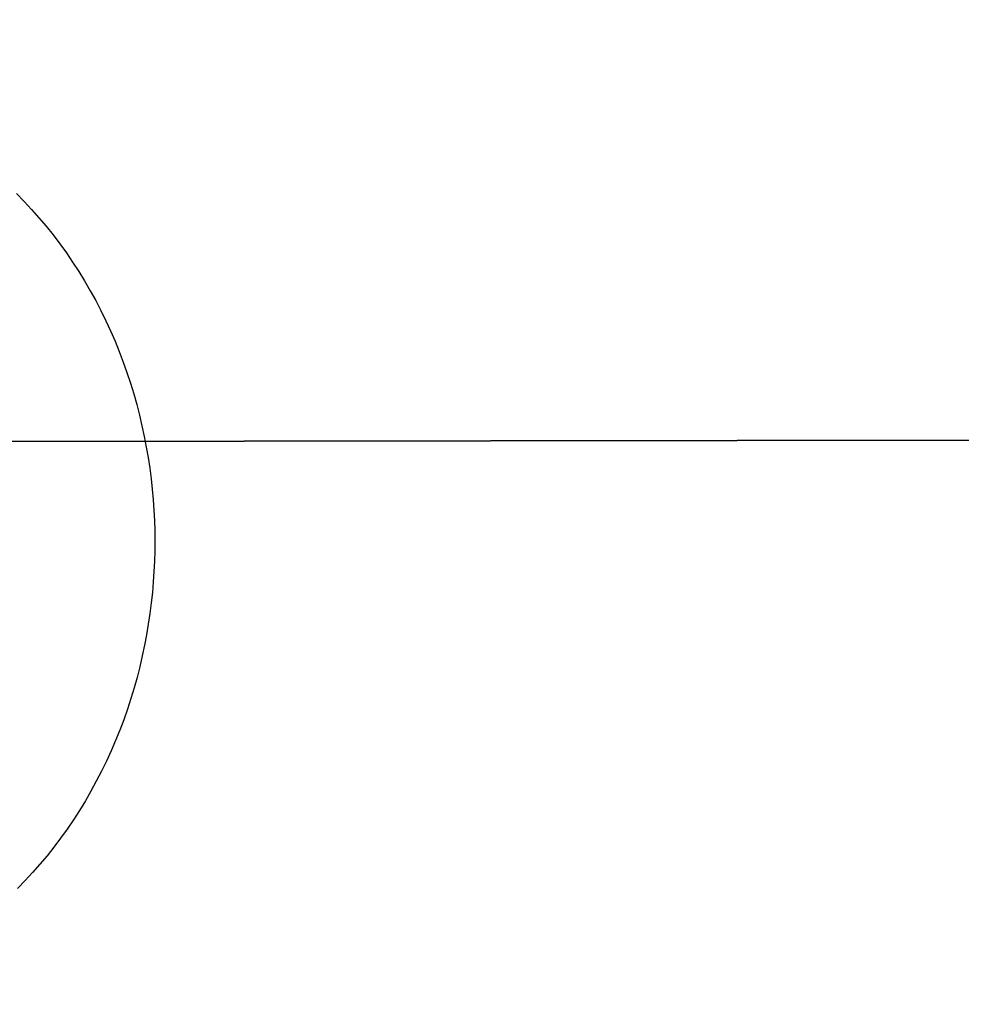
# Model space of a CAD drawing. Header units: millimetres. Extents: x -2852 to 102, y -106 to 97.
# Tile 119 of 256: x -2617 to -2603, y -12 to 3. Entities that reach past the tile are written whole.
import ezdxf

# ---------------------------------------------------------------- set-up
doc = ezdxf.new("R2010")
doc.units = ezdxf.units.MM
doc.header["$MEASUREMENT"] = 0
doc.layers.add('Predefinito', color=5, linetype='Continuous')

msp = doc.modelspace()

# ---------------------------------------------------------------- linework, layer by layer
at = {"layer": 'Predefinito', "extrusion": (-0.001367, 0.999999, 0)}
for points in [[(1899.675, 1028.426), (1950.258, 936.031), (1967.4, 906.576), (1985.127, 877.47), (2004.656, 847.084), (2025.496, 816.669), (2036.395, 801.605), (2047.581, 786.753), (2059.049, 772.174), (2070.848, 757.863), (2082.852, 744.027), (2095.232, 730.528), (2107.74, 717.692), (2114.15, 711.428), (2120.669, 705.279), (2127.105, 699.424), (2133.652, 693.694), (2140.312, 688.097), (2147.091, 682.643), (2153.75, 677.524), (2160.526, 672.56), (2167.421, 667.763), (2174.437, 663.147), (2181.313, 658.884), (2188.305, 654.816), (2195.415, 650.956), (2202.643, 647.32), (2209.738, 644.036), (2216.937, 640.993), (2220.576, 639.566), (2224.24, 638.206), (2227.928, 636.914), (2231.641, 635.692), (2235.831, 634.409), (2240.048, 633.217), (2244.289, 632.118), (2248.553, 631.112), (2252.587, 630.248), (2256.638, 629.466), (2260.704, 628.764), (2264.783, 628.142), (2268.847, 627.604), (2272.92, 627.144), (2277, 626.761), (2281.087, 626.455), (2285.18, 626.225), (2289.276, 626.069), (2293.374, 625.988), (2297.474, 625.98), (2305.647, 626.178), (2313.808, 626.656), (2321.95, 627.406), (2330.063, 628.419), (2338.132, 629.686), (2346.159, 631.199), (2354.138, 632.953), (2362.062, 634.938), (2369.891, 637.139), (2377.656, 639.556), (2385.353, 642.184), (2392.976, 645.017), (2400.435, 648.013), (2407.813, 651.2), (2415.108, 654.575), (2422.316, 658.133), (2429.278, 661.787), (2436.148, 665.612), (2442.922, 669.605), (2449.594, 673.764), (2455.744, 677.809), (2461.797, 681.998), (2467.747, 686.333), (2473.588, 690.813), (2480.985, 696.836), (2488.178, 703.101), (2491.988, 706.596), (2495.734, 710.158), (2499.416, 713.788), (2503.033, 717.481), (2509.946, 724.917), (2516.606, 732.58), (2522.96, 740.381), (2529.076, 748.372), (2534.957, 756.525), (2540.622, 764.832), (2546.118, 773.325), (2551.424, 781.935), (2556.66, 790.821), (2561.74, 799.799), (2571.51, 817.968), (2626.828, 928.194), (2638.541, 949.732), (2651.216, 971.672), (2674.704, 1009.524), (2677.832, 1014.879), (2679.262, 1017.451), (2680.646, 1020.045), (2681.888, 1022.497), (2683.068, 1024.979), (2684.056, 1027.223), (2684.522, 1028.357), (2684.967, 1029.499)], [(1899.675, 1028.426), (1950.258, 936.031), (1967.4, 906.576), (1985.127, 877.47), (2004.656, 847.084), (2025.496, 816.669), (2036.395, 801.605), (2047.581, 786.753), (2059.049, 772.174), (2070.848, 757.863), (2082.852, 744.027), (2095.232, 730.528), (2107.74, 717.692), (2114.15, 711.428), (2120.669, 705.279), (2127.105, 699.424), (2133.652, 693.694), (2140.312, 688.097), (2147.091, 682.643), (2153.75, 677.524), (2160.526, 672.56), (2167.421, 667.763), (2174.437, 663.147), (2181.313, 658.884), (2188.305, 654.816), (2195.415, 650.956), (2202.643, 647.32), (2209.738, 644.036), (2216.937, 640.993), (2220.576, 639.566), (2224.24, 638.206), (2227.928, 636.914), (2231.641, 635.692), (2235.831, 634.409), (2240.048, 633.217), (2244.289, 632.118), (2248.553, 631.112), (2252.587, 630.248), (2256.638, 629.466), (2260.704, 628.764), (2264.783, 628.142), (2268.847, 627.604), (2272.92, 627.144), (2277, 626.761), (2281.087, 626.455), (2285.18, 626.225), (2289.276, 626.069), (2293.374, 625.988), (2297.474, 625.98), (2305.647, 626.178), (2313.808, 626.656), (2321.95, 627.406), (2330.063, 628.419), (2338.132, 629.686), (2346.159, 631.199), (2354.138, 632.953), (2362.062, 634.938), (2369.891, 637.139), (2377.656, 639.556), (2385.353, 642.184), (2392.976, 645.017), (2400.435, 648.013), (2407.813, 651.2), (2415.108, 654.575), (2422.316, 658.133), (2429.278, 661.787), (2436.148, 665.612), (2442.922, 669.605), (2449.594, 673.764), (2455.744, 677.809), (2461.797, 681.998), (2467.747, 686.333), (2473.588, 690.813), (2480.985, 696.836), (2488.178, 703.101), (2491.988, 706.596), (2495.734, 710.158), (2499.416, 713.788), (2503.033, 717.481), (2509.946, 724.917), (2516.606, 732.58), (2522.96, 740.381), (2529.076, 748.372), (2534.957, 756.525), (2540.622, 764.832), (2546.118, 773.325), (2551.424, 781.935), (2556.66, 790.821), (2561.74, 799.799), (2571.51, 817.968), (2626.828, 928.194), (2638.541, 949.732), (2651.216, 971.672), (2674.704, 1009.524), (2677.832, 1014.879), (2679.262, 1017.451), (2680.646, 1020.045), (2681.888, 1022.497), (2683.068, 1024.979), (2684.056, 1027.223), (2684.522, 1028.357), (2684.967, 1029.499)], [(1893.351, 1025.423), (1943.996, 932.904), (1961.196, 903.334), (1978.994, 874.095), (1998.617, 843.546), (2019.574, 812.937), (2030.542, 797.765), (2041.807, 782.796), (2053.363, 768.091), (2065.262, 753.644), (2077.379, 739.663), (2089.888, 726.008), (2102.541, 713.005), (2109.032, 706.653), (2115.637, 700.412), (2122.165, 694.465), (2128.81, 688.638), (2135.576, 682.942), (2142.469, 677.386), (2149.248, 672.164), (2156.152, 667.094), (2163.186, 662.189), (2170.353, 657.462), (2177.385, 653.09), (2184.546, 648.911), (2191.838, 644.939), (2199.261, 641.191), (2206.559, 637.799), (2213.976, 634.65), (2217.729, 633.171), (2221.511, 631.76), (2225.321, 630.418), (2229.159, 629.147), (2233.493, 627.811), (2237.855, 626.569), (2242.242, 625.424), (2246.651, 624.375), (2250.821, 623.475), (2255.007, 622.658), (2259.209, 621.925), (2263.423, 621.276), (2267.619, 620.713), (2271.823, 620.23), (2276.035, 619.828), (2280.251, 619.505), (2284.472, 619.261), (2288.695, 619.094), (2292.918, 619.003), (2297.141, 618.988), (2305.557, 619.179), (2313.955, 619.658), (2322.326, 620.416), (2330.662, 621.445), (2338.948, 622.733), (2347.185, 624.275), (2355.367, 626.062), (2363.489, 628.086), (2371.51, 630.329), (2379.462, 632.793), (2387.341, 635.472), (2395.142, 638.361), (2402.771, 641.415), (2410.318, 644.664), (2417.778, 648.104), (2425.148, 651.731), (2432.267, 655.457), (2439.292, 659.357), (2446.219, 663.43), (2453.044, 667.673), (2459.337, 671.801), (2465.533, 676.078), (2471.626, 680.506), (2477.611, 685.085), (2485.196, 691.244), (2492.573, 697.653), (2496.48, 701.227), (2500.322, 704.871), (2504.098, 708.583), (2507.806, 712.361), (2514.89, 719.962), (2521.71, 727.789), (2528.21, 735.751), (2534.46, 743.898), (2540.461, 752.2), (2546.234, 760.647), (2551.824, 769.271), (2557.214, 778.001), (2562.522, 786.996), (2567.664, 796.07), (2577.527, 814.391), (2632.823, 924.581), (2644.452, 945.982), (2657.018, 967.756), (2680.503, 1005.603), (2683.726, 1011.103), (2686.673, 1016.486), (2687.995, 1019.076), (2689.269, 1021.731), (2690.354, 1024.169), (2690.875, 1025.417), (2691.378, 1026.687)], [(1893.351, 1025.423), (1943.996, 932.904), (1961.196, 903.334), (1978.994, 874.095), (1998.617, 843.546), (2019.574, 812.937), (2030.542, 797.765), (2041.807, 782.796), (2053.363, 768.091), (2065.262, 753.644), (2077.379, 739.663), (2089.888, 726.008), (2102.541, 713.005), (2109.032, 706.653), (2115.637, 700.412), (2122.165, 694.465), (2128.81, 688.638), (2135.576, 682.942), (2142.469, 677.386), (2149.248, 672.164), (2156.152, 667.094), (2163.186, 662.189), (2170.353, 657.462), (2177.385, 653.09), (2184.546, 648.911), (2191.838, 644.939), (2199.261, 641.191), (2206.559, 637.799), (2213.976, 634.65), (2217.729, 633.171), (2221.511, 631.76), (2225.321, 630.418), (2229.159, 629.147), (2233.493, 627.811), (2237.855, 626.569), (2242.242, 625.424), (2246.651, 624.375), (2250.821, 623.475), (2255.007, 622.658), (2259.209, 621.925), (2263.423, 621.276), (2267.619, 620.713), (2271.823, 620.23), (2276.035, 619.828), (2280.251, 619.505), (2284.472, 619.261), (2288.695, 619.094), (2292.918, 619.003), (2297.141, 618.988), (2305.557, 619.179), (2313.955, 619.658), (2322.326, 620.416), (2330.662, 621.445), (2338.948, 622.733), (2347.185, 624.275), (2355.367, 626.062), (2363.489, 628.086), (2371.51, 630.329), (2379.462, 632.793), (2387.341, 635.472), (2395.142, 638.361), (2402.771, 641.415), (2410.318, 644.664), (2417.778, 648.104), (2425.148, 651.731), (2432.267, 655.457), (2439.292, 659.357), (2446.219, 663.43), (2453.044, 667.673), (2459.337, 671.801), (2465.533, 676.078), (2471.626, 680.506), (2477.611, 685.085), (2485.196, 691.244), (2492.573, 697.653), (2496.48, 701.227), (2500.322, 704.871), (2504.098, 708.583), (2507.806, 712.361), (2514.89, 719.962), (2521.71, 727.789), (2528.21, 735.751), (2534.46, 743.898), (2540.461, 752.2), (2546.234, 760.647), (2551.824, 769.271), (2557.214, 778.001), (2562.522, 786.996), (2567.664, 796.07), (2577.527, 814.391), (2632.823, 924.581), (2644.452, 945.982), (2657.018, 967.756), (2680.503, 1005.603), (2683.726, 1011.103), (2686.673, 1016.486), (2687.995, 1019.076), (2689.269, 1021.731), (2690.354, 1024.169), (2690.875, 1025.417), (2691.378, 1026.687)], [(2685.094, 1029.656), (2684.653, 1028.514), (2684.179, 1027.354), (2683.136, 1024.978), (2681.976, 1022.534), (2680.708, 1020.029), (2679.342, 1017.466), (2677.888, 1014.851), (2674.755, 1009.486), (2647.236, 964.812), (2634.885, 943.007), (2623.438, 921.608), (2573.472, 821.606), (2563.678, 803.183), (2553.533, 785.345), (2548.272, 776.653), (2542.857, 768.118), (2537.263, 759.741), (2531.47, 751.527), (2525.454, 743.478), (2519.193, 735.598), (2512.666, 727.889), (2505.848, 720.356), (2498.718, 713.001), (2495.03, 709.391), (2491.254, 705.827), (2487.39, 702.309), (2483.433, 698.838), (2479.382, 695.414), (2475.233, 692.037), (2469.344, 687.456), (2463.27, 682.973), (2457.021, 678.599), (2450.604, 674.339), (2444.025, 670.203), (2437.294, 666.199), (2430.418, 662.334), (2423.403, 658.618), (2416.259, 655.058), (2408.992, 651.662), (2401.61, 648.438), (2394.122, 645.395), (2386.533, 642.541), (2378.853, 639.883), (2371.089, 637.431), (2363.249, 635.192), (2355.339, 633.174), (2347.369, 631.385), (2339.345, 629.834), (2331.275, 628.529), (2323.167, 627.478), (2315.028, 626.688), (2306.867, 626.169), (2298.69, 625.929), (2294.598, 625.915), (2290.506, 625.974), (2286.413, 626.107), (2282.321, 626.315), (2278.232, 626.598), (2274.145, 626.958), (2270.062, 627.395), (2265.984, 627.912), (2261.911, 628.508), (2257.846, 629.185), (2253.788, 629.943), (2249.738, 630.785), (2245.698, 631.71), (2241.669, 632.721), (2237.651, 633.817), (2233.646, 635), (2229.972, 636.166), (2226.309, 637.405), (2222.658, 638.717), (2219.018, 640.1), (2215.391, 641.554), (2211.775, 643.077), (2204.58, 646.326), (2197.435, 649.84), (2190.34, 653.611), (2183.297, 657.63), (2176.306, 661.888), (2169.369, 666.379), (2162.486, 671.093), (2155.659, 676.022), (2148.889, 681.158), (2142.175, 686.492), (2135.521, 692.017), (2128.926, 697.724), (2122.392, 703.605), (2115.919, 709.651), (2109.508, 715.854), (2096.88, 728.7), (2084.513, 742.076), (2072.418, 755.915), (2060.6, 770.152), (2049.07, 784.721), (2037.834, 799.554), (2026.9, 814.587), (2005.974, 844.986), (1986.355, 875.387), (1968.108, 905.263), (1951.298, 934.083), (1899.711, 1028.227)], [(2685.094, 1029.656), (2684.653, 1028.514), (2684.179, 1027.354), (2683.136, 1024.978), (2681.976, 1022.534), (2680.708, 1020.029), (2679.342, 1017.466), (2677.888, 1014.851), (2674.755, 1009.486), (2647.236, 964.812), (2634.885, 943.007), (2623.438, 921.608), (2573.472, 821.606), (2563.678, 803.183), (2553.533, 785.345), (2548.272, 776.653), (2542.857, 768.118), (2537.263, 759.741), (2531.47, 751.527), (2525.454, 743.478), (2519.193, 735.598), (2512.666, 727.889), (2505.848, 720.356), (2498.718, 713.001), (2495.03, 709.391), (2491.254, 705.827), (2487.39, 702.309), (2483.433, 698.838), (2479.382, 695.414), (2475.233, 692.037), (2469.344, 687.456), (2463.27, 682.973), (2457.021, 678.599), (2450.604, 674.339), (2444.025, 670.203), (2437.294, 666.199), (2430.418, 662.334), (2423.403, 658.618), (2416.259, 655.058), (2408.992, 651.662), (2401.61, 648.438), (2394.122, 645.395), (2386.533, 642.541), (2378.853, 639.883), (2371.089, 637.431), (2363.249, 635.192), (2355.339, 633.174), (2347.369, 631.385), (2339.345, 629.834), (2331.275, 628.529), (2323.167, 627.478), (2315.028, 626.688), (2306.867, 626.169), (2298.69, 625.929), (2294.598, 625.915), (2290.506, 625.974), (2286.413, 626.107), (2282.321, 626.315), (2278.232, 626.598), (2274.145, 626.958), (2270.062, 627.395), (2265.984, 627.912), (2261.911, 628.508), (2257.846, 629.185), (2253.788, 629.943), (2249.738, 630.785), (2245.698, 631.71), (2241.669, 632.721), (2237.651, 633.817), (2233.646, 635), (2229.972, 636.166), (2226.309, 637.405), (2222.658, 638.717), (2219.018, 640.1), (2215.391, 641.554), (2211.775, 643.077), (2204.58, 646.326), (2197.435, 649.84), (2190.34, 653.611), (2183.297, 657.63), (2176.306, 661.888), (2169.369, 666.379), (2162.486, 671.093), (2155.659, 676.022), (2148.889, 681.158), (2142.175, 686.492), (2135.521, 692.017), (2128.926, 697.724), (2122.392, 703.605), (2115.919, 709.651), (2109.508, 715.854), (2096.88, 728.7), (2084.513, 742.076), (2072.418, 755.915), (2060.6, 770.152), (2049.07, 784.721), (2037.834, 799.554), (2026.9, 814.587), (2005.974, 844.986), (1986.355, 875.387), (1968.108, 905.263), (1951.298, 934.083), (1899.711, 1028.227)], [(1905.998, 1031.428), (1956.521, 939.158), (1973.605, 909.817), (1991.259, 880.845), (2010.696, 850.623), (2031.419, 820.401), (2042.247, 805.445), (2053.356, 790.71), (2064.735, 776.257), (2076.434, 762.081), (2088.326, 748.391), (2100.577, 735.049), (2112.94, 722.379), (2119.268, 716.204), (2125.7, 710.146), (2132.045, 704.384), (2138.494, 698.749), (2145.048, 693.251), (2151.712, 687.9), (2158.253, 682.884), (2164.9, 678.025), (2171.656, 673.337), (2178.522, 668.832), (2185.241, 664.679), (2192.064, 660.721), (2198.993, 656.973), (2206.025, 653.449), (2212.916, 650.273), (2219.899, 647.335), (2223.423, 645.961), (2226.969, 644.652), (2230.536, 643.41), (2234.124, 642.237), (2238.17, 641.007), (2242.241, 639.865), (2246.337, 638.812), (2250.455, 637.848), (2254.353, 637.022), (2258.268, 636.273), (2262.199, 635.602), (2266.144, 635.009), (2270.075, 634.496), (2274.016, 634.058), (2277.966, 633.694), (2281.924, 633.405), (2285.888, 633.189), (2289.857, 633.045), (2293.83, 632.973), (2297.806, 632.972), (2305.737, 633.178), (2313.662, 633.655), (2321.574, 634.396), (2329.464, 635.393), (2337.317, 636.638), (2345.134, 638.124), (2352.908, 639.844), (2360.634, 641.791), (2368.271, 643.949), (2375.85, 646.319), (2383.365, 648.896), (2390.811, 651.674), (2398.098, 654.612), (2405.308, 657.737), (2412.438, 661.046), (2419.484, 664.534), (2426.289, 668.117), (2433.005, 671.866), (2439.624, 675.779), (2446.144, 679.855), (2452.151, 683.816), (2458.061, 687.918), (2463.868, 692.16), (2469.565, 696.541), (2476.774, 702.428), (2483.783, 708.55), (2487.496, 711.964), (2491.146, 715.445), (2494.735, 718.992), (2498.261, 722.602), (2505.002, 729.873), (2511.502, 737.37), (2517.71, 745.011), (2523.692, 752.846), (2529.453, 760.85), (2535.011, 769.017), (2540.411, 777.379), (2545.634, 785.869), (2550.797, 794.646), (2555.815, 803.528), (2565.493, 821.545), (2620.832, 931.806), (2632.631, 953.483), (2645.413, 975.588), (2668.906, 1013.445), (2671.937, 1018.654), (2673.307, 1021.13), (2674.619, 1023.605), (2675.781, 1025.918), (2676.867, 1028.226), (2677.757, 1030.277), (2678.17, 1031.297), (2678.557, 1032.31)], [(1905.998, 1031.428), (1956.521, 939.158), (1973.605, 909.817), (1991.259, 880.845), (2010.696, 850.623), (2031.419, 820.401), (2042.247, 805.445), (2053.356, 790.71), (2064.735, 776.257), (2076.434, 762.081), (2088.326, 748.391), (2100.577, 735.049), (2112.94, 722.379), (2119.268, 716.204), (2125.7, 710.146), (2132.045, 704.384), (2138.494, 698.749), (2145.048, 693.251), (2151.712, 687.9), (2158.253, 682.884), (2164.9, 678.025), (2171.656, 673.337), (2178.522, 668.832), (2185.241, 664.679), (2192.064, 660.721), (2198.993, 656.973), (2206.025, 653.449), (2212.916, 650.273), (2219.899, 647.335), (2223.423, 645.961), (2226.969, 644.652), (2230.536, 643.41), (2234.124, 642.237), (2238.17, 641.007), (2242.241, 639.865), (2246.337, 638.812), (2250.455, 637.848), (2254.353, 637.022), (2258.268, 636.273), (2262.199, 635.602), (2266.144, 635.009), (2270.075, 634.496), (2274.016, 634.058), (2277.966, 633.694), (2281.924, 633.405), (2285.888, 633.189), (2289.857, 633.045), (2293.83, 632.973), (2297.806, 632.972), (2305.737, 633.178), (2313.662, 633.655), (2321.574, 634.396), (2329.464, 635.393), (2337.317, 636.638), (2345.134, 638.124), (2352.908, 639.844), (2360.634, 641.791), (2368.271, 643.949), (2375.85, 646.319), (2383.365, 648.896), (2390.811, 651.674), (2398.098, 654.612), (2405.308, 657.737), (2412.438, 661.046), (2419.484, 664.534), (2426.289, 668.117), (2433.005, 671.866), (2439.624, 675.779), (2446.144, 679.855), (2452.151, 683.816), (2458.061, 687.918), (2463.868, 692.16), (2469.565, 696.541), (2476.774, 702.428), (2483.783, 708.55), (2487.496, 711.964), (2491.146, 715.445), (2494.735, 718.992), (2498.261, 722.602), (2505.002, 729.873), (2511.502, 737.37), (2517.71, 745.011), (2523.692, 752.846), (2529.453, 760.85), (2535.011, 769.017), (2540.411, 777.379), (2545.634, 785.869), (2550.797, 794.646), (2555.815, 803.528), (2565.493, 821.545), (2620.832, 931.806), (2632.631, 953.483), (2645.413, 975.588), (2668.906, 1013.445), (2671.937, 1018.654), (2673.307, 1021.13), (2674.619, 1023.605), (2675.781, 1025.918), (2676.867, 1028.226), (2677.757, 1030.277), (2678.17, 1031.297), (2678.557, 1032.31)], [(1899.675, 1028.426), (1950.258, 936.031), (1967.4, 906.576), (1985.127, 877.47), (2004.656, 847.084), (2025.496, 816.669), (2036.395, 801.605), (2047.581, 786.753), (2059.049, 772.174), (2070.848, 757.863), (2082.852, 744.027), (2095.232, 730.528), (2107.74, 717.692), (2114.15, 711.428), (2120.669, 705.279), (2127.105, 699.424), (2133.652, 693.694), (2140.312, 688.097), (2147.091, 682.643), (2153.75, 677.524), (2160.526, 672.56), (2167.421, 667.763), (2174.437, 663.147), (2181.313, 658.884), (2188.305, 654.816), (2195.415, 650.956), (2202.643, 647.32), (2209.738, 644.036), (2216.937, 640.993), (2220.576, 639.566), (2224.24, 638.206), (2227.928, 636.914), (2231.641, 635.692), (2235.831, 634.409), (2240.048, 633.217), (2244.289, 632.118), (2248.553, 631.112), (2252.587, 630.248), (2256.638, 629.466), (2260.704, 628.764), (2264.783, 628.142), (2268.847, 627.604), (2272.92, 627.144), (2277, 626.761), (2281.087, 626.455), (2285.18, 626.225), (2289.276, 626.069), (2293.374, 625.988), (2297.474, 625.98), (2305.647, 626.178), (2313.808, 626.656), (2321.95, 627.406), (2330.063, 628.419), (2338.132, 629.686), (2346.159, 631.199), (2354.138, 632.953), (2362.062, 634.938), (2369.891, 637.139), (2377.656, 639.556), (2385.353, 642.184), (2392.976, 645.017), (2400.435, 648.013), (2407.813, 651.2), (2415.108, 654.575), (2422.316, 658.133), (2429.278, 661.787), (2436.148, 665.612), (2442.922, 669.605), (2449.594, 673.764), (2455.744, 677.809), (2461.797, 681.998), (2467.747, 686.333), (2473.588, 690.813), (2480.985, 696.836), (2488.178, 703.101), (2491.988, 706.596), (2495.734, 710.158), (2499.416, 713.788), (2503.033, 717.481), (2509.946, 724.917), (2516.606, 732.58), (2522.96, 740.381), (2529.076, 748.372), (2534.957, 756.525), (2540.622, 764.832), (2546.118, 773.325), (2551.424, 781.935), (2556.66, 790.821), (2561.74, 799.799), (2571.51, 817.968), (2626.828, 928.194), (2638.541, 949.732), (2651.216, 971.672), (2674.704, 1009.524), (2677.832, 1014.879), (2679.262, 1017.451), (2680.646, 1020.045), (2681.888, 1022.497), (2683.068, 1024.979), (2684.056, 1027.223), (2684.522, 1028.357), (2684.967, 1029.499)], [(1899.675, 1028.426), (1950.258, 936.031), (1967.4, 906.576), (1985.127, 877.47), (2004.656, 847.084), (2025.496, 816.669), (2036.395, 801.605), (2047.581, 786.753), (2059.049, 772.174), (2070.848, 757.863), (2082.852, 744.027), (2095.232, 730.528), (2107.74, 717.692), (2114.15, 711.428), (2120.669, 705.279), (2127.105, 699.424), (2133.652, 693.694), (2140.312, 688.097), (2147.091, 682.643), (2153.75, 677.524), (2160.526, 672.56), (2167.421, 667.763), (2174.437, 663.147), (2181.313, 658.884), (2188.305, 654.816), (2195.415, 650.956), (2202.643, 647.32), (2209.738, 644.036), (2216.937, 640.993), (2220.576, 639.566), (2224.24, 638.206), (2227.928, 636.914), (2231.641, 635.692), (2235.831, 634.409), (2240.048, 633.217), (2244.289, 632.118), (2248.553, 631.112), (2252.587, 630.248), (2256.638, 629.466), (2260.704, 628.764), (2264.783, 628.142), (2268.847, 627.604), (2272.92, 627.144), (2277, 626.761), (2281.087, 626.455), (2285.18, 626.225), (2289.276, 626.069), (2293.374, 625.988), (2297.474, 625.98), (2305.647, 626.178), (2313.808, 626.656), (2321.95, 627.406), (2330.063, 628.419), (2338.132, 629.686), (2346.159, 631.199), (2354.138, 632.953), (2362.062, 634.938), (2369.891, 637.139), (2377.656, 639.556), (2385.353, 642.184), (2392.976, 645.017), (2400.435, 648.013), (2407.813, 651.2), (2415.108, 654.575), (2422.316, 658.133), (2429.278, 661.787), (2436.148, 665.612), (2442.922, 669.605), (2449.594, 673.764), (2455.744, 677.809), (2461.797, 681.998), (2467.747, 686.333), (2473.588, 690.813), (2480.985, 696.836), (2488.178, 703.101), (2491.988, 706.596), (2495.734, 710.158), (2499.416, 713.788), (2503.033, 717.481), (2509.946, 724.917), (2516.606, 732.58), (2522.96, 740.381), (2529.076, 748.372), (2534.957, 756.525), (2540.622, 764.832), (2546.118, 773.325), (2551.424, 781.935), (2556.66, 790.821), (2561.74, 799.799), (2571.51, 817.968), (2626.828, 928.194), (2638.541, 949.732), (2651.216, 971.672), (2674.704, 1009.524), (2677.832, 1014.879), (2679.262, 1017.451), (2680.646, 1020.045), (2681.888, 1022.497), (2683.068, 1024.979), (2684.056, 1027.223), (2684.522, 1028.357), (2684.967, 1029.499)]]:
    msp.add_lwpolyline(points, dxfattribs=at)
at = {"layer": 'Predefinito', "extrusion": (-0.495671, -0.000677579, 0.86851)}
msp.add_lwpolyline([(1.524, -1829.928), (1.369, -1829.926), (1.212, -1829.921), (1.054, -1829.912), (0.895, -1829.899), (0.735, -1829.883), (0.574, -1829.863), (0.413, -1829.839), (0.251, -1829.811), (0.088, -1829.779), (-0.075, -1829.742), (-0.238, -1829.702), (-0.402, -1829.657), (-0.565, -1829.609), (-0.728, -1829.555), (-0.89, -1829.498), (-1.052, -1829.436), (-1.213, -1829.37), (-1.374, -1829.3), (-1.533, -1829.225), (-1.691, -1829.146), (-1.847, -1829.062), (-2.002, -1828.975), (-2.155, -1828.883), (-2.306, -1828.787), (-2.455, -1828.686), (-2.602, -1828.582), (-2.746, -1828.474), (-2.888, -1828.362), (-3.027, -1828.246), (-3.163, -1828.127), (-3.296, -1828.004), (-3.425, -1827.877), (-3.552, -1827.748), (-3.675, -1827.615), (-3.794, -1827.479), (-3.91, -1827.34), (-4.022, -1827.198), (-4.13, -1827.054), (-4.234, -1826.907), (-4.335, -1826.758), (-4.431, -1826.607), (-4.523, -1826.454), (-4.61, -1826.299), (-4.694, -1826.143), (-4.773, -1825.985), (-4.848, -1825.826), (-4.918, -1825.665), (-4.984, -1825.504), (-5.046, -1825.342), (-5.103, -1825.18), (-5.157, -1825.017), (-5.205, -1824.854), (-5.25, -1824.69), (-5.29, -1824.527), (-5.327, -1824.364), (-5.359, -1824.201), (-5.387, -1824.039), (-5.411, -1823.878), (-5.431, -1823.717), (-5.447, -1823.557), (-5.46, -1823.398), (-5.469, -1823.24), (-5.474, -1823.083), (-5.476, -1822.928), (-5.474, -1822.772), (-5.469, -1822.616), (-5.46, -1822.458), (-5.447, -1822.299), (-5.431, -1822.139), (-5.411, -1821.978), (-5.387, -1821.816), (-5.359, -1821.654), (-5.327, -1821.491), (-5.29, -1821.328), (-5.25, -1821.165), (-5.205, -1821.002), (-5.157, -1820.838), (-5.103, -1820.675), (-5.046, -1820.513), (-4.984, -1820.351), (-4.918, -1820.19), (-4.848, -1820.03), (-4.773, -1819.87), (-4.694, -1819.713), (-4.61, -1819.556), (-4.523, -1819.401), (-4.431, -1819.248), (-4.335, -1819.097), (-4.234, -1818.948), (-4.13, -1818.801), (-4.022, -1818.657), (-3.91, -1818.516), (-3.794, -1818.377), (-3.675, -1818.241), (-3.552, -1818.108), (-3.425, -1817.978), (-3.296, -1817.851), (-3.163, -1817.728), (-3.027, -1817.609), (-2.888, -1817.493), (-2.746, -1817.381), (-2.602, -1817.273), (-2.455, -1817.169), (-2.306, -1817.069), (-2.155, -1816.973), (-2.002, -1816.881), (-1.847, -1816.793), (-1.691, -1816.71), (-1.533, -1816.631), (-1.374, -1816.556), (-1.213, -1816.485), (-1.052, -1816.419), (-0.89, -1816.357), (-0.728, -1816.3), (-0.565, -1816.247), (-0.402, -1816.198), (-0.238, -1816.153), (-0.075, -1816.113), (0.088, -1816.077), (0.251, -1816.044), (0.413, -1816.016), (0.574, -1815.992), (0.735, -1815.972), (0.895, -1815.956), (1.054, -1815.943), (1.212, -1815.935), (1.369, -1815.929), (1.524, -1815.928), (1.68, -1815.929), (1.836, -1815.935), (1.994, -1815.943), (2.153, -1815.956), (2.313, -1815.972), (2.474, -1815.992), (2.636, -1816.016), (2.798, -1816.044), (2.961, -1816.077), (3.124, -1816.113), (3.287, -1816.153), (3.45, -1816.198), (3.614, -1816.247), (3.777, -1816.3), (3.939, -1816.357), (4.101, -1816.419), (4.262, -1816.485), (4.422, -1816.556), (4.582, -1816.631), (4.739, -1816.71), (4.896, -1816.793), (5.051, -1816.881), (5.204, -1816.973), (5.355, -1817.069), (5.504, -1817.169), (5.65, -1817.273), (5.795, -1817.381), (5.936, -1817.493), (6.075, -1817.609), (6.211, -1817.728), (6.344, -1817.851), (6.474, -1817.978), (6.601, -1818.108), (6.724, -1818.241), (6.843, -1818.377), (6.959, -1818.516), (7.071, -1818.657), (7.179, -1818.801), (7.283, -1818.948), (7.383, -1819.097), (7.479, -1819.248), (7.571, -1819.401), (7.659, -1819.556), (7.742, -1819.713), (7.821, -1819.87), (7.896, -1820.03), (7.967, -1820.19), (8.033, -1820.351), (8.095, -1820.513), (8.152, -1820.675), (8.205, -1820.838), (8.254, -1821.002), (8.299, -1821.165), (8.339, -1821.328), (8.375, -1821.491), (8.407, -1821.654), (8.436, -1821.816), (8.46, -1821.978), (8.48, -1822.139), (8.496, -1822.299), (8.509, -1822.458), (8.517, -1822.616), (8.523, -1822.772), (8.524, -1822.928), (8.523, -1823.083), (8.517, -1823.24), (8.509, -1823.398), (8.496, -1823.557), (8.48, -1823.717), (8.46, -1823.878), (8.436, -1824.039), (8.407, -1824.201), (8.375, -1824.364), (8.339, -1824.527), (8.299, -1824.69), (8.254, -1824.854), (8.205, -1825.017), (8.152, -1825.18), (8.095, -1825.342), (8.033, -1825.504), (7.967, -1825.665), (7.896, -1825.826), (7.821, -1825.985), (7.742, -1826.143), (7.659, -1826.299), (7.571, -1826.454), (7.479, -1826.607), (7.383, -1826.758), (7.283, -1826.907), (7.179, -1827.054), (7.071, -1827.198), (6.959, -1827.34), (6.843, -1827.479), (6.724, -1827.615), (6.601, -1827.748), (6.474, -1827.877), (6.344, -1828.004), (6.211, -1828.127), (6.075, -1828.246), (5.936, -1828.362), (5.795, -1828.474), (5.65, -1828.582), (5.504, -1828.686), (5.355, -1828.787), (5.204, -1828.883), (5.051, -1828.975), (4.896, -1829.062), (4.739, -1829.146), (4.582, -1829.225), (4.422, -1829.3), (4.262, -1829.37), (4.101, -1829.436), (3.939, -1829.498), (3.777, -1829.555), (3.614, -1829.609), (3.45, -1829.657), (3.287, -1829.702), (3.124, -1829.742), (2.961, -1829.779), (2.798, -1829.811), (2.636, -1829.839), (2.474, -1829.863), (2.313, -1829.883), (2.153, -1829.899), (1.994, -1829.912), (1.836, -1829.921), (1.68, -1829.926), (1.524, -1829.928)], dxfattribs=at)
msp.add_lwpolyline([(1.524, -1829.928), (1.369, -1829.926), (1.212, -1829.921), (1.054, -1829.912), (0.895, -1829.899), (0.735, -1829.883), (0.574, -1829.863), (0.413, -1829.839), (0.251, -1829.811), (0.088, -1829.779), (-0.075, -1829.742), (-0.238, -1829.702), (-0.402, -1829.657), (-0.565, -1829.609), (-0.728, -1829.555), (-0.89, -1829.498), (-1.052, -1829.436), (-1.213, -1829.37), (-1.374, -1829.3), (-1.533, -1829.225), (-1.691, -1829.146), (-1.847, -1829.062), (-2.002, -1828.975), (-2.155, -1828.883), (-2.306, -1828.787), (-2.455, -1828.686), (-2.602, -1828.582), (-2.746, -1828.474), (-2.888, -1828.362), (-3.027, -1828.246), (-3.163, -1828.127), (-3.296, -1828.004), (-3.425, -1827.877), (-3.552, -1827.748), (-3.675, -1827.615), (-3.794, -1827.479), (-3.91, -1827.34), (-4.022, -1827.198), (-4.13, -1827.054), (-4.234, -1826.907), (-4.335, -1826.758), (-4.431, -1826.607), (-4.523, -1826.454), (-4.61, -1826.299), (-4.694, -1826.143), (-4.773, -1825.985), (-4.848, -1825.826), (-4.918, -1825.665), (-4.984, -1825.504), (-5.046, -1825.342), (-5.103, -1825.18), (-5.157, -1825.017), (-5.205, -1824.854), (-5.25, -1824.69), (-5.29, -1824.527), (-5.327, -1824.364), (-5.359, -1824.201), (-5.387, -1824.039), (-5.411, -1823.878), (-5.431, -1823.717), (-5.447, -1823.557), (-5.46, -1823.398), (-5.469, -1823.24), (-5.474, -1823.083), (-5.476, -1822.928), (-5.474, -1822.772), (-5.469, -1822.616), (-5.46, -1822.458), (-5.447, -1822.299), (-5.431, -1822.139), (-5.411, -1821.978), (-5.387, -1821.816), (-5.359, -1821.654), (-5.327, -1821.491), (-5.29, -1821.328), (-5.25, -1821.165), (-5.205, -1821.002), (-5.157, -1820.838), (-5.103, -1820.675), (-5.046, -1820.513), (-4.984, -1820.351), (-4.918, -1820.19), (-4.848, -1820.03), (-4.773, -1819.87), (-4.694, -1819.713), (-4.61, -1819.556), (-4.523, -1819.401), (-4.431, -1819.248), (-4.335, -1819.097), (-4.234, -1818.948), (-4.13, -1818.801), (-4.022, -1818.657), (-3.91, -1818.516), (-3.794, -1818.377), (-3.675, -1818.241), (-3.552, -1818.108), (-3.425, -1817.978), (-3.296, -1817.851), (-3.163, -1817.728), (-3.027, -1817.609), (-2.888, -1817.493), (-2.746, -1817.381), (-2.602, -1817.273), (-2.455, -1817.169), (-2.306, -1817.069), (-2.155, -1816.973), (-2.002, -1816.881), (-1.847, -1816.793), (-1.691, -1816.71), (-1.533, -1816.631), (-1.374, -1816.556), (-1.213, -1816.485), (-1.052, -1816.419), (-0.89, -1816.357), (-0.728, -1816.3), (-0.565, -1816.247), (-0.402, -1816.198), (-0.238, -1816.153), (-0.075, -1816.113), (0.088, -1816.077), (0.251, -1816.044), (0.413, -1816.016), (0.574, -1815.992), (0.735, -1815.972), (0.895, -1815.956), (1.054, -1815.943), (1.212, -1815.935), (1.369, -1815.929), (1.524, -1815.928), (1.68, -1815.929), (1.836, -1815.935), (1.994, -1815.943), (2.153, -1815.956), (2.313, -1815.972), (2.474, -1815.992), (2.636, -1816.016), (2.798, -1816.044), (2.961, -1816.077), (3.124, -1816.113), (3.287, -1816.153), (3.45, -1816.198), (3.614, -1816.247), (3.777, -1816.3), (3.939, -1816.357), (4.101, -1816.419), (4.262, -1816.485), (4.422, -1816.556), (4.582, -1816.631), (4.739, -1816.71), (4.896, -1816.793), (5.051, -1816.881), (5.204, -1816.973), (5.355, -1817.069), (5.504, -1817.169), (5.65, -1817.273), (5.795, -1817.381), (5.936, -1817.493), (6.075, -1817.609), (6.211, -1817.728), (6.344, -1817.851), (6.474, -1817.978), (6.601, -1818.108), (6.724, -1818.241), (6.843, -1818.377), (6.959, -1818.516), (7.071, -1818.657), (7.179, -1818.801), (7.283, -1818.948), (7.383, -1819.097), (7.479, -1819.248), (7.571, -1819.401), (7.659, -1819.556), (7.742, -1819.713), (7.821, -1819.87), (7.896, -1820.03), (7.967, -1820.19), (8.033, -1820.351), (8.095, -1820.513), (8.152, -1820.675), (8.205, -1820.838), (8.254, -1821.002), (8.299, -1821.165), (8.339, -1821.328), (8.375, -1821.491), (8.407, -1821.654), (8.436, -1821.816), (8.46, -1821.978), (8.48, -1822.139), (8.496, -1822.299), (8.509, -1822.458), (8.517, -1822.616), (8.523, -1822.772), (8.524, -1822.928), (8.523, -1823.083), (8.517, -1823.24), (8.509, -1823.398), (8.496, -1823.557), (8.48, -1823.717), (8.46, -1823.878), (8.436, -1824.039), (8.407, -1824.201), (8.375, -1824.364), (8.339, -1824.527), (8.299, -1824.69), (8.254, -1824.854), (8.205, -1825.017), (8.152, -1825.18), (8.095, -1825.342), (8.033, -1825.504), (7.967, -1825.665), (7.896, -1825.826), (7.821, -1825.985), (7.742, -1826.143), (7.659, -1826.299), (7.571, -1826.454), (7.479, -1826.607), (7.383, -1826.758), (7.283, -1826.907), (7.179, -1827.054), (7.071, -1827.198), (6.959, -1827.34), (6.843, -1827.479), (6.724, -1827.615), (6.601, -1827.748), (6.474, -1827.877), (6.344, -1828.004), (6.211, -1828.127), (6.075, -1828.246), (5.936, -1828.362), (5.795, -1828.474), (5.65, -1828.582), (5.504, -1828.686), (5.355, -1828.787), (5.204, -1828.883), (5.051, -1828.975), (4.896, -1829.062), (4.739, -1829.146), (4.582, -1829.225), (4.422, -1829.3), (4.262, -1829.37), (4.101, -1829.436), (3.939, -1829.498), (3.777, -1829.555), (3.614, -1829.609), (3.45, -1829.657), (3.287, -1829.702), (3.124, -1829.742), (2.961, -1829.779), (2.798, -1829.811), (2.636, -1829.839), (2.474, -1829.863), (2.313, -1829.883), (2.153, -1829.899), (1.994, -1829.912), (1.836, -1829.921), (1.68, -1829.926), (1.524, -1829.928)], dxfattribs=at)
at = {"layer": 'Predefinito', "extrusion": (-0.489302, -0.000668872, 0.872114)}
msp.add_lwpolyline([(1.524, -1846.236), (1.369, -1846.234), (1.212, -1846.229), (1.054, -1846.22), (0.895, -1846.208), (0.735, -1846.191), (0.574, -1846.171), (0.413, -1846.147), (0.251, -1846.119), (0.088, -1846.087), (-0.075, -1846.051), (-0.238, -1846.011), (-0.402, -1845.966), (-0.565, -1845.917), (-0.728, -1845.864), (-0.89, -1845.806), (-1.052, -1845.745), (-1.213, -1845.678), (-1.374, -1845.608), (-1.533, -1845.533), (-1.691, -1845.454), (-1.847, -1845.371), (-2.002, -1845.283), (-2.155, -1845.191), (-2.306, -1845.095), (-2.455, -1844.995), (-2.602, -1844.891), (-2.746, -1844.783), (-2.888, -1844.671), (-3.027, -1844.555), (-3.163, -1844.435), (-3.296, -1844.312), (-3.425, -1844.186), (-3.552, -1844.056), (-3.675, -1843.923), (-3.794, -1843.787), (-3.91, -1843.648), (-4.022, -1843.507), (-4.13, -1843.362), (-4.234, -1843.216), (-4.335, -1843.067), (-4.431, -1842.915), (-4.523, -1842.762), (-4.61, -1842.608), (-4.694, -1842.451), (-4.773, -1842.293), (-4.848, -1842.134), (-4.918, -1841.974), (-4.984, -1841.813), (-5.046, -1841.651), (-5.103, -1841.488), (-5.157, -1841.325), (-5.205, -1841.162), (-5.25, -1840.999), (-5.29, -1840.836), (-5.327, -1840.673), (-5.359, -1840.51), (-5.387, -1840.348), (-5.411, -1840.186), (-5.431, -1840.025), (-5.447, -1839.865), (-5.46, -1839.706), (-5.469, -1839.548), (-5.474, -1839.391), (-5.476, -1839.236), (-5.474, -1839.081), (-5.469, -1838.924), (-5.46, -1838.766), (-5.447, -1838.607), (-5.431, -1838.447), (-5.411, -1838.286), (-5.387, -1838.125), (-5.359, -1837.962), (-5.327, -1837.8), (-5.29, -1837.637), (-5.25, -1837.473), (-5.205, -1837.31), (-5.157, -1837.147), (-5.103, -1836.984), (-5.046, -1836.821), (-4.984, -1836.659), (-4.918, -1836.498), (-4.848, -1836.338), (-4.773, -1836.179), (-4.694, -1836.021), (-4.61, -1835.865), (-4.523, -1835.71), (-4.431, -1835.557), (-4.335, -1835.406), (-4.234, -1835.257), (-4.13, -1835.11), (-4.022, -1834.966), (-3.91, -1834.824), (-3.794, -1834.685), (-3.675, -1834.549), (-3.552, -1834.416), (-3.425, -1834.286), (-3.296, -1834.16), (-3.163, -1834.037), (-3.027, -1833.917), (-2.888, -1833.802), (-2.746, -1833.69), (-2.602, -1833.581), (-2.455, -1833.477), (-2.306, -1833.377), (-2.155, -1833.281), (-2.002, -1833.189), (-1.847, -1833.102), (-1.691, -1833.018), (-1.533, -1832.939), (-1.374, -1832.864), (-1.213, -1832.794), (-1.052, -1832.728), (-0.89, -1832.666), (-0.728, -1832.608), (-0.565, -1832.555), (-0.402, -1832.506), (-0.238, -1832.462), (-0.075, -1832.421), (0.088, -1832.385), (0.251, -1832.353), (0.413, -1832.325), (0.574, -1832.301), (0.735, -1832.281), (0.895, -1832.264), (1.054, -1832.252), (1.212, -1832.243), (1.369, -1832.238), (1.524, -1832.236), (1.68, -1832.238), (1.836, -1832.243), (1.994, -1832.252), (2.153, -1832.264), (2.313, -1832.281), (2.474, -1832.301), (2.636, -1832.325), (2.798, -1832.353), (2.961, -1832.385), (3.124, -1832.421), (3.287, -1832.462), (3.45, -1832.506), (3.614, -1832.555), (3.777, -1832.608), (3.939, -1832.666), (4.101, -1832.728), (4.262, -1832.794), (4.422, -1832.864), (4.582, -1832.939), (4.739, -1833.018), (4.896, -1833.102), (5.051, -1833.189), (5.204, -1833.281), (5.355, -1833.377), (5.504, -1833.477), (5.65, -1833.581), (5.795, -1833.69), (5.936, -1833.802), (6.075, -1833.917), (6.211, -1834.037), (6.344, -1834.16), (6.474, -1834.286), (6.601, -1834.416), (6.724, -1834.549), (6.843, -1834.685), (6.959, -1834.824), (7.071, -1834.966), (7.179, -1835.11), (7.283, -1835.257), (7.383, -1835.406), (7.479, -1835.557), (7.571, -1835.71), (7.659, -1835.865), (7.742, -1836.021), (7.821, -1836.179), (7.896, -1836.338), (7.967, -1836.498), (8.033, -1836.659), (8.095, -1836.821), (8.152, -1836.984), (8.205, -1837.147), (8.254, -1837.31), (8.299, -1837.473), (8.339, -1837.637), (8.375, -1837.8), (8.407, -1837.962), (8.436, -1838.125), (8.46, -1838.286), (8.48, -1838.447), (8.496, -1838.607), (8.509, -1838.766), (8.517, -1838.924), (8.523, -1839.081), (8.524, -1839.236), (8.523, -1839.391), (8.517, -1839.548), (8.509, -1839.706), (8.496, -1839.865), (8.48, -1840.025), (8.46, -1840.186), (8.436, -1840.348), (8.407, -1840.51), (8.375, -1840.673), (8.339, -1840.836), (8.299, -1840.999), (8.254, -1841.162), (8.205, -1841.325), (8.152, -1841.488), (8.095, -1841.651), (8.033, -1841.813), (7.967, -1841.974), (7.896, -1842.134), (7.821, -1842.293), (7.742, -1842.451), (7.659, -1842.608), (7.571, -1842.762), (7.479, -1842.915), (7.383, -1843.067), (7.283, -1843.216), (7.179, -1843.362), (7.071, -1843.507), (6.959, -1843.648), (6.843, -1843.787), (6.724, -1843.923), (6.601, -1844.056), (6.474, -1844.186), (6.344, -1844.312), (6.211, -1844.435), (6.075, -1844.555), (5.936, -1844.671), (5.795, -1844.783), (5.65, -1844.891), (5.504, -1844.995), (5.355, -1845.095), (5.204, -1845.191), (5.051, -1845.283), (4.896, -1845.371), (4.739, -1845.454), (4.582, -1845.533), (4.422, -1845.608), (4.262, -1845.678), (4.101, -1845.745), (3.939, -1845.806), (3.777, -1845.864), (3.614, -1845.917), (3.45, -1845.966), (3.287, -1846.011), (3.124, -1846.051), (2.961, -1846.087), (2.798, -1846.119), (2.636, -1846.147), (2.474, -1846.171), (2.313, -1846.191), (2.153, -1846.208), (1.994, -1846.22), (1.836, -1846.229), (1.68, -1846.234), (1.524, -1846.236)], dxfattribs=at)
msp.add_lwpolyline([(1.524, -1846.236), (1.369, -1846.234), (1.212, -1846.229), (1.054, -1846.22), (0.895, -1846.208), (0.735, -1846.191), (0.574, -1846.171), (0.413, -1846.147), (0.251, -1846.119), (0.088, -1846.087), (-0.075, -1846.051), (-0.238, -1846.011), (-0.402, -1845.966), (-0.565, -1845.917), (-0.728, -1845.864), (-0.89, -1845.806), (-1.052, -1845.745), (-1.213, -1845.678), (-1.374, -1845.608), (-1.533, -1845.533), (-1.691, -1845.454), (-1.847, -1845.371), (-2.002, -1845.283), (-2.155, -1845.191), (-2.306, -1845.095), (-2.455, -1844.995), (-2.602, -1844.891), (-2.746, -1844.783), (-2.888, -1844.671), (-3.027, -1844.555), (-3.163, -1844.435), (-3.296, -1844.312), (-3.425, -1844.186), (-3.552, -1844.056), (-3.675, -1843.923), (-3.794, -1843.787), (-3.91, -1843.648), (-4.022, -1843.507), (-4.13, -1843.362), (-4.234, -1843.216), (-4.335, -1843.067), (-4.431, -1842.915), (-4.523, -1842.762), (-4.61, -1842.608), (-4.694, -1842.451), (-4.773, -1842.293), (-4.848, -1842.134), (-4.918, -1841.974), (-4.984, -1841.813), (-5.046, -1841.651), (-5.103, -1841.488), (-5.157, -1841.325), (-5.205, -1841.162), (-5.25, -1840.999), (-5.29, -1840.836), (-5.327, -1840.673), (-5.359, -1840.51), (-5.387, -1840.348), (-5.411, -1840.186), (-5.431, -1840.025), (-5.447, -1839.865), (-5.46, -1839.706), (-5.469, -1839.548), (-5.474, -1839.391), (-5.476, -1839.236), (-5.474, -1839.081), (-5.469, -1838.924), (-5.46, -1838.766), (-5.447, -1838.607), (-5.431, -1838.447), (-5.411, -1838.286), (-5.387, -1838.125), (-5.359, -1837.962), (-5.327, -1837.8), (-5.29, -1837.637), (-5.25, -1837.473), (-5.205, -1837.31), (-5.157, -1837.147), (-5.103, -1836.984), (-5.046, -1836.821), (-4.984, -1836.659), (-4.918, -1836.498), (-4.848, -1836.338), (-4.773, -1836.179), (-4.694, -1836.021), (-4.61, -1835.865), (-4.523, -1835.71), (-4.431, -1835.557), (-4.335, -1835.406), (-4.234, -1835.257), (-4.13, -1835.11), (-4.022, -1834.966), (-3.91, -1834.824), (-3.794, -1834.685), (-3.675, -1834.549), (-3.552, -1834.416), (-3.425, -1834.286), (-3.296, -1834.16), (-3.163, -1834.037), (-3.027, -1833.917), (-2.888, -1833.802), (-2.746, -1833.69), (-2.602, -1833.581), (-2.455, -1833.477), (-2.306, -1833.377), (-2.155, -1833.281), (-2.002, -1833.189), (-1.847, -1833.102), (-1.691, -1833.018), (-1.533, -1832.939), (-1.374, -1832.864), (-1.213, -1832.794), (-1.052, -1832.728), (-0.89, -1832.666), (-0.728, -1832.608), (-0.565, -1832.555), (-0.402, -1832.506), (-0.238, -1832.462), (-0.075, -1832.421), (0.088, -1832.385), (0.251, -1832.353), (0.413, -1832.325), (0.574, -1832.301), (0.735, -1832.281), (0.895, -1832.264), (1.054, -1832.252), (1.212, -1832.243), (1.369, -1832.238), (1.524, -1832.236), (1.68, -1832.238), (1.836, -1832.243), (1.994, -1832.252), (2.153, -1832.264), (2.313, -1832.281), (2.474, -1832.301), (2.636, -1832.325), (2.798, -1832.353), (2.961, -1832.385), (3.124, -1832.421), (3.287, -1832.462), (3.45, -1832.506), (3.614, -1832.555), (3.777, -1832.608), (3.939, -1832.666), (4.101, -1832.728), (4.262, -1832.794), (4.422, -1832.864), (4.582, -1832.939), (4.739, -1833.018), (4.896, -1833.102), (5.051, -1833.189), (5.204, -1833.281), (5.355, -1833.377), (5.504, -1833.477), (5.65, -1833.581), (5.795, -1833.69), (5.936, -1833.802), (6.075, -1833.917), (6.211, -1834.037), (6.344, -1834.16), (6.474, -1834.286), (6.601, -1834.416), (6.724, -1834.549), (6.843, -1834.685), (6.959, -1834.824), (7.071, -1834.966), (7.179, -1835.11), (7.283, -1835.257), (7.383, -1835.406), (7.479, -1835.557), (7.571, -1835.71), (7.659, -1835.865), (7.742, -1836.021), (7.821, -1836.179), (7.896, -1836.338), (7.967, -1836.498), (8.033, -1836.659), (8.095, -1836.821), (8.152, -1836.984), (8.205, -1837.147), (8.254, -1837.31), (8.299, -1837.473), (8.339, -1837.637), (8.375, -1837.8), (8.407, -1837.962), (8.436, -1838.125), (8.46, -1838.286), (8.48, -1838.447), (8.496, -1838.607), (8.509, -1838.766), (8.517, -1838.924), (8.523, -1839.081), (8.524, -1839.236), (8.523, -1839.391), (8.517, -1839.548), (8.509, -1839.706), (8.496, -1839.865), (8.48, -1840.025), (8.46, -1840.186), (8.436, -1840.348), (8.407, -1840.51), (8.375, -1840.673), (8.339, -1840.836), (8.299, -1840.999), (8.254, -1841.162), (8.205, -1841.325), (8.152, -1841.488), (8.095, -1841.651), (8.033, -1841.813), (7.967, -1841.974), (7.896, -1842.134), (7.821, -1842.293), (7.742, -1842.451), (7.659, -1842.608), (7.571, -1842.762), (7.479, -1842.915), (7.383, -1843.067), (7.283, -1843.216), (7.179, -1843.362), (7.071, -1843.507), (6.959, -1843.648), (6.843, -1843.787), (6.724, -1843.923), (6.601, -1844.056), (6.474, -1844.186), (6.344, -1844.312), (6.211, -1844.435), (6.075, -1844.555), (5.936, -1844.671), (5.795, -1844.783), (5.65, -1844.891), (5.504, -1844.995), (5.355, -1845.095), (5.204, -1845.191), (5.051, -1845.283), (4.896, -1845.371), (4.739, -1845.454), (4.582, -1845.533), (4.422, -1845.608), (4.262, -1845.678), (4.101, -1845.745), (3.939, -1845.806), (3.777, -1845.864), (3.614, -1845.917), (3.45, -1845.966), (3.287, -1846.011), (3.124, -1846.051), (2.961, -1846.087), (2.798, -1846.119), (2.636, -1846.147), (2.474, -1846.171), (2.313, -1846.191), (2.153, -1846.208), (1.994, -1846.22), (1.836, -1846.229), (1.68, -1846.234), (1.524, -1846.236)], dxfattribs=at)
at = {"layer": 'Predefinito', "extrusion": (1, 0, 0)}
msp.add_lwpolyline([(-6.142, 1023.629), (-6.142, 1028.43)], dxfattribs=at)
at = {"layer": 'Predefinito'}
msp.add_polyline3d([(-2617.316, 0.217, 919.814), (-2617.198, 0.097, 919.883), (-2617.084, -0.026, 919.95), (-2616.972, -0.152, 920.016), (-2616.862, -0.282, 920.08), (-2616.756, -0.414, 920.143), (-2616.653, -0.55, 920.204), (-2616.553, -0.689, 920.262), (-2616.457, -0.831, 920.319), (-2616.363, -0.975, 920.374), (-2616.273, -1.121, 920.427), (-2616.187, -1.27, 920.478), (-2616.104, -1.421, 920.527), (-2616.025, -1.574, 920.574), (-2615.949, -1.729, 920.618), (-2615.877, -1.885, 920.66), (-2615.808, -2.043, 920.701), (-2615.744, -2.202, 920.739), (-2615.683, -2.362, 920.774), (-2615.626, -2.523, 920.808), (-2615.572, -2.685, 920.839), (-2615.522, -2.847, 920.869), (-2615.476, -3.01, 920.896), (-2615.434, -3.174, 920.92), (-2615.395, -3.337, 920.943), (-2615.36, -3.5, 920.964), (-2615.329, -3.663, 920.982), (-2615.301, -3.826, 920.998), (-2615.277, -3.988, 921.013), (-2615.256, -4.149, 921.025), (-2615.238, -4.31, 921.035), (-2615.224, -4.47, 921.043), (-2615.213, -4.629, 921.05), (-2615.205, -4.787, 921.054), (-2615.2, -4.944, 921.057), (-2615.199, -5.099, 921.058), (-2615.2, -5.255, 921.057), (-2615.204, -5.411, 921.054), (-2615.212, -5.569, 921.05), (-2615.222, -5.728, 921.043), (-2615.236, -5.888, 921.035), (-2615.253, -6.049, 921.025), (-2615.274, -6.211, 921.013), (-2615.298, -6.373, 920.998), (-2615.325, -6.536, 920.982), (-2615.356, -6.699, 920.964), (-2615.391, -6.862, 920.943), (-2615.429, -7.026, 920.92), (-2615.471, -7.189, 920.896), (-2615.516, -7.352, 920.869), (-2615.566, -7.515, 920.839), (-2615.619, -7.677, 920.808), (-2615.675, -7.838, 920.774), (-2615.736, -7.998, 920.739), (-2615.8, -8.157, 920.701), (-2615.868, -8.315, 920.66), (-2615.94, -8.472, 920.618), (-2616.015, -8.627, 920.574), (-2616.094, -8.78, 920.527), (-2616.176, -8.931, 920.478), (-2616.262, -9.08, 920.427), (-2616.352, -9.227, 920.374), (-2616.445, -9.371, 920.319), (-2616.541, -9.513, 920.262), (-2616.641, -9.652, 920.204), (-2616.744, -9.788, 920.143), (-2616.849, -9.922, 920.08), (-2616.958, -10.051, 920.016), (-2617.07, -10.178, 919.95), (-2617.184, -10.301, 919.883), (-2617.301, -10.421, 919.814)], dxfattribs=at)
msp.add_polyline3d([(-2617.316, 0.217, 919.814), (-2617.198, 0.097, 919.883), (-2617.084, -0.026, 919.95), (-2616.972, -0.152, 920.016), (-2616.862, -0.282, 920.08), (-2616.756, -0.414, 920.143), (-2616.653, -0.55, 920.204), (-2616.553, -0.689, 920.262), (-2616.457, -0.831, 920.319), (-2616.363, -0.975, 920.374), (-2616.273, -1.121, 920.427), (-2616.187, -1.27, 920.478), (-2616.104, -1.421, 920.527), (-2616.025, -1.574, 920.574), (-2615.949, -1.729, 920.618), (-2615.877, -1.885, 920.66), (-2615.808, -2.043, 920.701), (-2615.744, -2.202, 920.739), (-2615.683, -2.362, 920.774), (-2615.626, -2.523, 920.808), (-2615.572, -2.685, 920.839), (-2615.522, -2.847, 920.869), (-2615.476, -3.01, 920.896), (-2615.434, -3.174, 920.92), (-2615.395, -3.337, 920.943), (-2615.36, -3.5, 920.964), (-2615.329, -3.663, 920.982), (-2615.301, -3.826, 920.998), (-2615.277, -3.988, 921.013), (-2615.256, -4.149, 921.025), (-2615.238, -4.31, 921.035), (-2615.224, -4.47, 921.043), (-2615.213, -4.629, 921.05), (-2615.205, -4.787, 921.054), (-2615.2, -4.944, 921.057), (-2615.199, -5.099, 921.058), (-2615.2, -5.255, 921.057), (-2615.204, -5.411, 921.054), (-2615.212, -5.569, 921.05), (-2615.222, -5.728, 921.043), (-2615.236, -5.888, 921.035), (-2615.253, -6.049, 921.025), (-2615.274, -6.211, 921.013), (-2615.298, -6.373, 920.998), (-2615.325, -6.536, 920.982), (-2615.356, -6.699, 920.964), (-2615.391, -6.862, 920.943), (-2615.429, -7.026, 920.92), (-2615.471, -7.189, 920.896), (-2615.516, -7.352, 920.869), (-2615.566, -7.515, 920.839), (-2615.619, -7.677, 920.808), (-2615.675, -7.838, 920.774), (-2615.736, -7.998, 920.739), (-2615.8, -8.157, 920.701), (-2615.868, -8.315, 920.66), (-2615.94, -8.472, 920.618), (-2616.015, -8.627, 920.574), (-2616.094, -8.78, 920.527), (-2616.176, -8.931, 920.478), (-2616.262, -9.08, 920.427), (-2616.352, -9.227, 920.374), (-2616.445, -9.371, 920.319), (-2616.541, -9.513, 920.262), (-2616.641, -9.652, 920.204), (-2616.744, -9.788, 920.143), (-2616.849, -9.922, 920.08), (-2616.958, -10.051, 920.016), (-2617.07, -10.178, 919.95), (-2617.184, -10.301, 919.883), (-2617.301, -10.421, 919.814)], dxfattribs=at)

doc.saveas('drawing.dxf')
